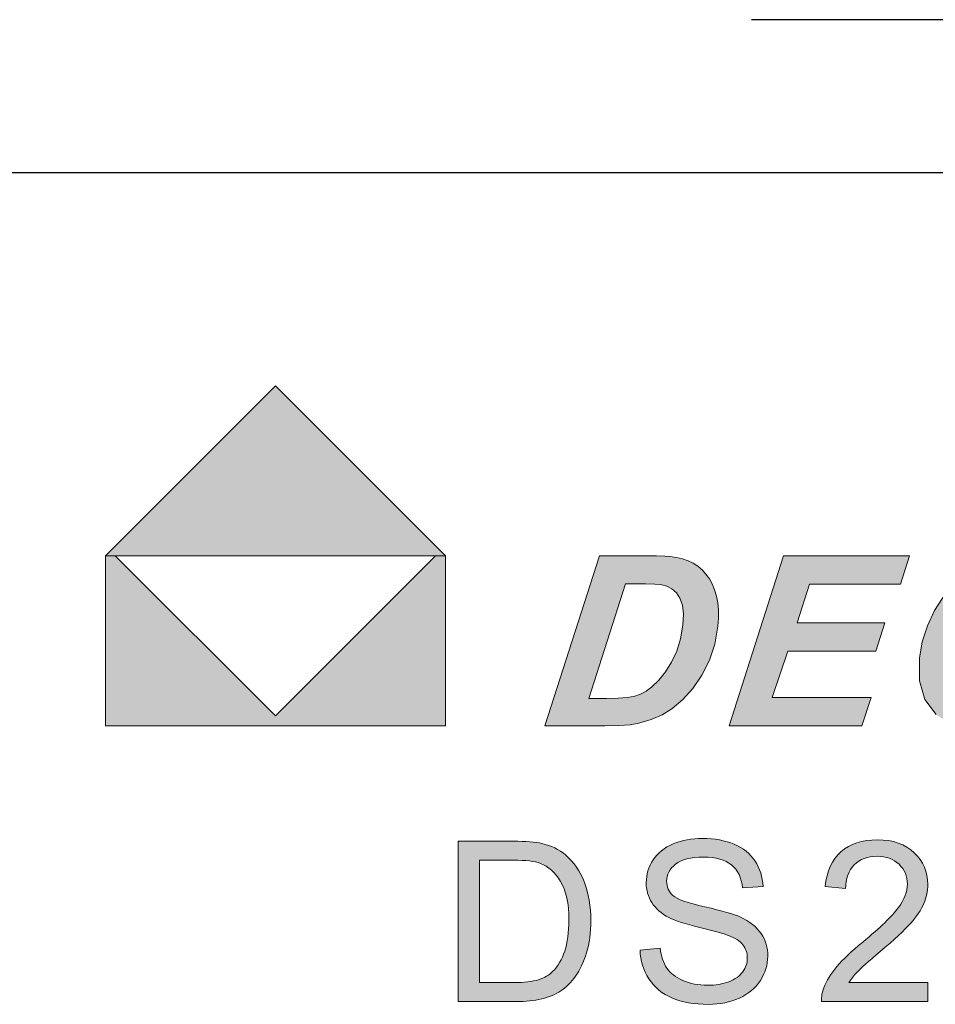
# Model space of a CAD drawing. Header units: inches. Extents: x 2053 to 2350, y -5132 to -4922.
# Tile 7 of 25: x 2265 to 2277, y -5022 to -5009. Entities that reach past the tile are written whole.
import ezdxf

# ---------------------------------------------------------------- set-up
doc = ezdxf.new("R2010")
doc.units = ezdxf.units.IN
doc.header["$MEASUREMENT"] = 0
doc.layers.add('RED', color=1, linetype='Continuous', lineweight=15)

msp = doc.modelspace()

# ---------------------------------------------------------------- hatches: boundary and pattern name
h = msp.add_hatch(color=1)
edge = h.paths.add_edge_path(flags=16)
edge.add_spline(control_points=[(2270.897, -5019.855), (2270.897, -5019.855), (2270.897, -5021.455), (2270.897, -5021.455)], knot_values=[0.9, 0.9, 0.9, 0.9, 1, 1, 1, 1], degree=3, periodic=0)
edge.add_spline(control_points=[(2270.897, -5021.455), (2270.897, -5021.455), (2271.344, -5021.455), (2271.344, -5021.455)], knot_values=[0, 0, 0, 0, 0.1, 0.1, 0.1, 0.1], degree=3, periodic=0)
edge.add_spline(control_points=[(2271.344, -5021.455), (2271.482, -5021.455), (2271.591, -5021.442), (2271.67, -5021.416)], knot_values=[0.1, 0.1, 0.1, 0.1, 0.2, 0.2, 0.2, 0.2], degree=3, periodic=0)
edge.add_spline(control_points=[(2271.67, -5021.416), (2271.748, -5021.39), (2271.811, -5021.354), (2271.857, -5021.307)], knot_values=[0.2, 0.2, 0.2, 0.2, 0.3, 0.3, 0.3, 0.3], degree=3, periodic=0)
edge.add_spline(control_points=[(2271.857, -5021.307), (2271.923, -5021.242), (2271.974, -5021.153), (2272.011, -5021.043)], knot_values=[0.3, 0.3, 0.3, 0.3, 0.4, 0.4, 0.4, 0.4], degree=3, periodic=0)
edge.add_spline(control_points=[(2272.011, -5021.043), (2272.048, -5020.931), (2272.066, -5020.797), (2272.066, -5020.639)], knot_values=[0.4, 0.4, 0.4, 0.4, 0.5, 0.5, 0.5, 0.5], degree=3, periodic=0)
edge.add_spline(control_points=[(2272.066, -5020.639), (2272.066, -5020.42), (2272.03, -5020.252), (2271.958, -5020.134)], knot_values=[0.5, 0.5, 0.5, 0.5, 0.6, 0.6, 0.6, 0.6], degree=3, periodic=0)
edge.add_spline(control_points=[(2271.958, -5020.134), (2271.886, -5020.016), (2271.799, -5019.938), (2271.696, -5019.898)], knot_values=[0.6, 0.6, 0.6, 0.6, 0.7, 0.7, 0.7, 0.7], degree=3, periodic=0)
edge.add_spline(control_points=[(2271.696, -5019.898), (2271.622, -5019.869), (2271.502, -5019.855), (2271.338, -5019.855)], knot_values=[0.7, 0.7, 0.7, 0.7, 0.8, 0.8, 0.8, 0.8], degree=3, periodic=0)
edge.add_spline(control_points=[(2271.338, -5019.855), (2271.338, -5019.855), (2270.897, -5019.855), (2270.897, -5019.855)], knot_values=[0.8, 0.8, 0.8, 0.8, 0.9, 0.9, 0.9, 0.9], degree=3, periodic=0)
edge = h.paths.add_edge_path()
edge.add_spline(control_points=[(2271.376, -5021.702), (2271.376, -5021.702), (2270.62, -5021.702), (2270.62, -5021.702)], knot_values=[0.916667, 0.916667, 0.916667, 0.916667, 1, 1, 1, 1], degree=3, periodic=0)
edge.add_spline(control_points=[(2270.62, -5021.702), (2270.62, -5021.702), (2270.62, -5019.608), (2270.62, -5019.608)], knot_values=[0, 0, 0, 0, 0.083333, 0.083333, 0.083333, 0.083333], degree=3, periodic=0)
edge.add_spline(control_points=[(2270.62, -5019.608), (2270.62, -5019.608), (2271.342, -5019.608), (2271.342, -5019.608)], knot_values=[0.083333, 0.083333, 0.083333, 0.083333, 0.166667, 0.166667, 0.166667, 0.166667], degree=3, periodic=0)
edge.add_spline(control_points=[(2271.342, -5019.608), (2271.504, -5019.608), (2271.629, -5019.618), (2271.714, -5019.638)], knot_values=[0.166667, 0.166667, 0.166667, 0.166667, 0.25, 0.25, 0.25, 0.25], degree=3, periodic=0)
edge.add_spline(control_points=[(2271.714, -5019.638), (2271.834, -5019.665), (2271.937, -5019.715), (2272.022, -5019.787)], knot_values=[0.25, 0.25, 0.25, 0.25, 0.333333, 0.333333, 0.333333, 0.333333], degree=3, periodic=0)
edge.add_spline(control_points=[(2272.022, -5019.787), (2272.132, -5019.881), (2272.215, -5020), (2272.269, -5020.145)], knot_values=[0.333333, 0.333333, 0.333333, 0.333333, 0.416667, 0.416667, 0.416667, 0.416667], degree=3, periodic=0)
edge.add_spline(control_points=[(2272.269, -5020.145), (2272.325, -5020.291), (2272.352, -5020.456), (2272.352, -5020.643)], knot_values=[0.416667, 0.416667, 0.416667, 0.416667, 0.5, 0.5, 0.5, 0.5], degree=3, periodic=0)
edge.add_spline(control_points=[(2272.352, -5020.643), (2272.352, -5020.802), (2272.333, -5020.943), (2272.296, -5021.066)], knot_values=[0.5, 0.5, 0.5, 0.5, 0.583333, 0.583333, 0.583333, 0.583333], degree=3, periodic=0)
edge.add_spline(control_points=[(2272.296, -5021.066), (2272.259, -5021.189), (2272.211, -5021.291), (2272.153, -5021.371)], knot_values=[0.583333, 0.583333, 0.583333, 0.583333, 0.666667, 0.666667, 0.666667, 0.666667], degree=3, periodic=0)
edge.add_spline(control_points=[(2272.153, -5021.371), (2272.095, -5021.452), (2272.031, -5021.515), (2271.962, -5021.561)], knot_values=[0.666667, 0.666667, 0.666667, 0.666667, 0.75, 0.75, 0.75, 0.75], degree=3, periodic=0)
edge.add_spline(control_points=[(2271.962, -5021.561), (2271.893, -5021.607), (2271.81, -5021.642), (2271.712, -5021.666)], knot_values=[0.75, 0.75, 0.75, 0.75, 0.833333, 0.833333, 0.833333, 0.833333], degree=3, periodic=0)
edge.add_spline(control_points=[(2271.712, -5021.666), (2271.615, -5021.69), (2271.502, -5021.702), (2271.376, -5021.702)], knot_values=[0.833333, 0.833333, 0.833333, 0.833333, 0.916667, 0.916667, 0.916667, 0.916667], degree=3, periodic=0)
h = msp.add_hatch(color=1)
edge = h.paths.add_edge_path()
edge.add_spline(control_points=[(2273.11, -5021.405), (2273.038, -5021.295), (2272.999, -5021.169), (2272.996, -5021.029)], knot_values=[0.971429, 0.971429, 0.971429, 0.971429, 1, 1, 1, 1], degree=3, periodic=0)
edge.add_spline(control_points=[(2272.996, -5021.029), (2272.996, -5021.029), (2273.257, -5021.006), (2273.257, -5021.006)], knot_values=[0, 0, 0, 0, 0.028571, 0.028571, 0.028571, 0.028571], degree=3, periodic=0)
edge.add_spline(control_points=[(2273.257, -5021.006), (2273.269, -5021.111), (2273.298, -5021.197), (2273.344, -5021.264)], knot_values=[0.028571, 0.028571, 0.028571, 0.028571, 0.057143, 0.057143, 0.057143, 0.057143], degree=3, periodic=0)
edge.add_spline(control_points=[(2273.344, -5021.264), (2273.389, -5021.331), (2273.459, -5021.385), (2273.554, -5021.427)], knot_values=[0.057143, 0.057143, 0.057143, 0.057143, 0.085714, 0.085714, 0.085714, 0.085714], degree=3, periodic=0)
edge.add_spline(control_points=[(2273.554, -5021.427), (2273.649, -5021.468), (2273.757, -5021.489), (2273.876, -5021.489)], knot_values=[0.085714, 0.085714, 0.085714, 0.085714, 0.114286, 0.114286, 0.114286, 0.114286], degree=3, periodic=0)
edge.add_spline(control_points=[(2273.876, -5021.489), (2273.981, -5021.489), (2274.074, -5021.473), (2274.155, -5021.442)], knot_values=[0.114286, 0.114286, 0.114286, 0.114286, 0.142857, 0.142857, 0.142857, 0.142857], degree=3, periodic=0)
edge.add_spline(control_points=[(2274.155, -5021.442), (2274.236, -5021.41), (2274.297, -5021.367), (2274.336, -5021.313)], knot_values=[0.142857, 0.142857, 0.142857, 0.142857, 0.171429, 0.171429, 0.171429, 0.171429], degree=3, periodic=0)
edge.add_spline(control_points=[(2274.336, -5021.313), (2274.376, -5021.258), (2274.396, -5021.198), (2274.396, -5021.133)], knot_values=[0.171429, 0.171429, 0.171429, 0.171429, 0.2, 0.2, 0.2, 0.2], degree=3, periodic=0)
edge.add_spline(control_points=[(2274.396, -5021.133), (2274.396, -5021.068), (2274.377, -5021.01), (2274.338, -5020.961)], knot_values=[0.2, 0.2, 0.2, 0.2, 0.228571, 0.228571, 0.228571, 0.228571], degree=3, periodic=0)
edge.add_spline(control_points=[(2274.338, -5020.961), (2274.3, -5020.912), (2274.237, -5020.871), (2274.15, -5020.838)], knot_values=[0.228571, 0.228571, 0.228571, 0.228571, 0.257143, 0.257143, 0.257143, 0.257143], degree=3, periodic=0)
edge.add_spline(control_points=[(2274.15, -5020.838), (2274.093, -5020.816), (2273.97, -5020.782), (2273.777, -5020.735)], knot_values=[0.257143, 0.257143, 0.257143, 0.257143, 0.285714, 0.285714, 0.285714, 0.285714], degree=3, periodic=0)
edge.add_spline(control_points=[(2273.777, -5020.735), (2273.585, -5020.689), (2273.45, -5020.646), (2273.373, -5020.605)], knot_values=[0.285714, 0.285714, 0.285714, 0.285714, 0.314286, 0.314286, 0.314286, 0.314286], degree=3, periodic=0)
edge.add_spline(control_points=[(2273.373, -5020.605), (2273.273, -5020.553), (2273.198, -5020.487), (2273.149, -5020.41)], knot_values=[0.314286, 0.314286, 0.314286, 0.314286, 0.342857, 0.342857, 0.342857, 0.342857], degree=3, periodic=0)
edge.add_spline(control_points=[(2273.149, -5020.41), (2273.1, -5020.332), (2273.076, -5020.245), (2273.076, -5020.149)], knot_values=[0.342857, 0.342857, 0.342857, 0.342857, 0.371429, 0.371429, 0.371429, 0.371429], degree=3, periodic=0)
edge.add_spline(control_points=[(2273.076, -5020.149), (2273.076, -5020.044), (2273.106, -5019.944), (2273.165, -5019.853)], knot_values=[0.371429, 0.371429, 0.371429, 0.371429, 0.4, 0.4, 0.4, 0.4], degree=3, periodic=0)
edge.add_spline(control_points=[(2273.165, -5019.853), (2273.225, -5019.761), (2273.313, -5019.691), (2273.428, -5019.643)], knot_values=[0.4, 0.4, 0.4, 0.4, 0.428571, 0.428571, 0.428571, 0.428571], degree=3, periodic=0)
edge.add_spline(control_points=[(2273.428, -5019.643), (2273.544, -5019.596), (2273.672, -5019.572), (2273.812, -5019.572)], knot_values=[0.428571, 0.428571, 0.428571, 0.428571, 0.457143, 0.457143, 0.457143, 0.457143], degree=3, periodic=0)
edge.add_spline(control_points=[(2273.812, -5019.572), (2273.968, -5019.572), (2274.105, -5019.597), (2274.224, -5019.647)], knot_values=[0.457143, 0.457143, 0.457143, 0.457143, 0.485714, 0.485714, 0.485714, 0.485714], degree=3, periodic=0)
edge.add_spline(control_points=[(2274.224, -5019.647), (2274.342, -5019.697), (2274.433, -5019.77), (2274.497, -5019.867)], knot_values=[0.485714, 0.485714, 0.485714, 0.485714, 0.514286, 0.514286, 0.514286, 0.514286], degree=3, periodic=0)
edge.add_spline(control_points=[(2274.497, -5019.867), (2274.561, -5019.964), (2274.595, -5020.075), (2274.601, -5020.198)], knot_values=[0.514286, 0.514286, 0.514286, 0.514286, 0.542857, 0.542857, 0.542857, 0.542857], degree=3, periodic=0)
edge.add_spline(control_points=[(2274.601, -5020.198), (2274.601, -5020.198), (2274.334, -5020.218), (2274.334, -5020.218)], knot_values=[0.542857, 0.542857, 0.542857, 0.542857, 0.571429, 0.571429, 0.571429, 0.571429], degree=3, periodic=0)
edge.add_spline(control_points=[(2274.334, -5020.218), (2274.32, -5020.085), (2274.272, -5019.985), (2274.189, -5019.918)], knot_values=[0.571429, 0.571429, 0.571429, 0.571429, 0.6, 0.6, 0.6, 0.6], degree=3, periodic=0)
edge.add_spline(control_points=[(2274.189, -5019.918), (2274.107, -5019.85), (2273.985, -5019.816), (2273.824, -5019.816)], knot_values=[0.6, 0.6, 0.6, 0.6, 0.628571, 0.628571, 0.628571, 0.628571], degree=3, periodic=0)
edge.add_spline(control_points=[(2273.824, -5019.816), (2273.657, -5019.816), (2273.535, -5019.847), (2273.458, -5019.908)], knot_values=[0.628571, 0.628571, 0.628571, 0.628571, 0.657143, 0.657143, 0.657143, 0.657143], degree=3, periodic=0)
edge.add_spline(control_points=[(2273.458, -5019.908), (2273.381, -5019.97), (2273.343, -5020.044), (2273.342, -5020.13)], knot_values=[0.657143, 0.657143, 0.657143, 0.657143, 0.685714, 0.685714, 0.685714, 0.685714], degree=3, periodic=0)
edge.add_spline(control_points=[(2273.342, -5020.13), (2273.342, -5020.206), (2273.37, -5020.268), (2273.424, -5020.316)], knot_values=[0.685714, 0.685714, 0.685714, 0.685714, 0.714286, 0.714286, 0.714286, 0.714286], degree=3, periodic=0)
edge.add_spline(control_points=[(2273.424, -5020.316), (2273.478, -5020.365), (2273.617, -5020.415), (2273.842, -5020.465)], knot_values=[0.714286, 0.714286, 0.714286, 0.714286, 0.742857, 0.742857, 0.742857, 0.742857], degree=3, periodic=0)
edge.add_spline(control_points=[(2273.842, -5020.465), (2274.067, -5020.516), (2274.222, -5020.561), (2274.305, -5020.599)], knot_values=[0.742857, 0.742857, 0.742857, 0.742857, 0.771429, 0.771429, 0.771429, 0.771429], degree=3, periodic=0)
edge.add_spline(control_points=[(2274.305, -5020.599), (2274.428, -5020.656), (2274.518, -5020.727), (2274.576, -5020.813)], knot_values=[0.771429, 0.771429, 0.771429, 0.771429, 0.8, 0.8, 0.8, 0.8], degree=3, periodic=0)
edge.add_spline(control_points=[(2274.576, -5020.813), (2274.634, -5020.899), (2274.663, -5020.998), (2274.663, -5021.11)], knot_values=[0.8, 0.8, 0.8, 0.8, 0.828571, 0.828571, 0.828571, 0.828571], degree=3, periodic=0)
edge.add_spline(control_points=[(2274.663, -5021.11), (2274.662, -5021.222), (2274.631, -5021.327), (2274.567, -5021.425)], knot_values=[0.828571, 0.828571, 0.828571, 0.828571, 0.857143, 0.857143, 0.857143, 0.857143], degree=3, periodic=0)
edge.add_spline(control_points=[(2274.567, -5021.425), (2274.503, -5021.524), (2274.411, -5021.6), (2274.292, -5021.656)], knot_values=[0.857143, 0.857143, 0.857143, 0.857143, 0.885714, 0.885714, 0.885714, 0.885714], degree=3, periodic=0)
edge.add_spline(control_points=[(2274.292, -5021.656), (2274.172, -5021.71), (2274.038, -5021.738), (2273.889, -5021.738)], knot_values=[0.885714, 0.885714, 0.885714, 0.885714, 0.914286, 0.914286, 0.914286, 0.914286], degree=3, periodic=0)
edge.add_spline(control_points=[(2273.889, -5021.738), (2273.699, -5021.738), (2273.54, -5021.71), (2273.412, -5021.655)], knot_values=[0.914286, 0.914286, 0.914286, 0.914286, 0.942857, 0.942857, 0.942857, 0.942857], degree=3, periodic=0)
edge.add_spline(control_points=[(2273.412, -5021.655), (2273.284, -5021.6), (2273.184, -5021.517), (2273.11, -5021.405)], knot_values=[0.942857, 0.942857, 0.942857, 0.942857, 0.971429, 0.971429, 0.971429, 0.971429], degree=3, periodic=0)
h = msp.add_hatch(color=1)
edge = h.paths.add_edge_path()
edge.add_spline(control_points=[(2275.723, -5021.454), (2275.723, -5021.454), (2276.755, -5021.454), (2276.755, -5021.454)], knot_values=[0.954545, 0.954545, 0.954545, 0.954545, 1, 1, 1, 1], degree=3, periodic=0)
edge.add_spline(control_points=[(2276.755, -5021.454), (2276.755, -5021.454), (2276.755, -5021.702), (2276.755, -5021.702)], knot_values=[0, 0, 0, 0, 0.045455, 0.045455, 0.045455, 0.045455], degree=3, periodic=0)
edge.add_spline(control_points=[(2276.755, -5021.702), (2276.755, -5021.702), (2275.365, -5021.702), (2275.365, -5021.702)], knot_values=[0.045455, 0.045455, 0.045455, 0.045455, 0.090909, 0.090909, 0.090909, 0.090909], degree=3, periodic=0)
edge.add_spline(control_points=[(2275.365, -5021.702), (2275.363, -5021.64), (2275.373, -5021.58), (2275.395, -5021.523)], knot_values=[0.090909, 0.090909, 0.090909, 0.090909, 0.136364, 0.136364, 0.136364, 0.136364], degree=3, periodic=0)
edge.add_spline(control_points=[(2275.395, -5021.523), (2275.43, -5021.428), (2275.487, -5021.335), (2275.565, -5021.243)], knot_values=[0.136364, 0.136364, 0.136364, 0.136364, 0.181818, 0.181818, 0.181818, 0.181818], degree=3, periodic=0)
edge.add_spline(control_points=[(2275.565, -5021.243), (2275.643, -5021.151), (2275.756, -5021.045), (2275.903, -5020.925)], knot_values=[0.181818, 0.181818, 0.181818, 0.181818, 0.227273, 0.227273, 0.227273, 0.227273], degree=3, periodic=0)
edge.add_spline(control_points=[(2275.903, -5020.925), (2276.131, -5020.737), (2276.286, -5020.588), (2276.366, -5020.479)], knot_values=[0.227273, 0.227273, 0.227273, 0.227273, 0.272727, 0.272727, 0.272727, 0.272727], degree=3, periodic=0)
edge.add_spline(control_points=[(2276.366, -5020.479), (2276.447, -5020.369), (2276.487, -5020.265), (2276.487, -5020.168)], knot_values=[0.272727, 0.272727, 0.272727, 0.272727, 0.318182, 0.318182, 0.318182, 0.318182], degree=3, periodic=0)
edge.add_spline(control_points=[(2276.487, -5020.168), (2276.487, -5020.066), (2276.45, -5019.98), (2276.377, -5019.909)], knot_values=[0.318182, 0.318182, 0.318182, 0.318182, 0.363636, 0.363636, 0.363636, 0.363636], degree=3, periodic=0)
edge.add_spline(control_points=[(2276.377, -5019.909), (2276.304, -5019.839), (2276.208, -5019.804), (2276.091, -5019.804)], knot_values=[0.363636, 0.363636, 0.363636, 0.363636, 0.409091, 0.409091, 0.409091, 0.409091], degree=3, periodic=0)
edge.add_spline(control_points=[(2276.091, -5019.804), (2275.966, -5019.804), (2275.867, -5019.841), (2275.793, -5019.916)], knot_values=[0.409091, 0.409091, 0.409091, 0.409091, 0.454545, 0.454545, 0.454545, 0.454545], degree=3, periodic=0)
edge.add_spline(control_points=[(2275.793, -5019.916), (2275.718, -5019.99), (2275.68, -5020.094), (2275.679, -5020.226)], knot_values=[0.454545, 0.454545, 0.454545, 0.454545, 0.5, 0.5, 0.5, 0.5], degree=3, periodic=0)
edge.add_spline(control_points=[(2275.679, -5020.226), (2275.679, -5020.226), (2275.414, -5020.199), (2275.414, -5020.199)], knot_values=[0.5, 0.5, 0.5, 0.5, 0.545455, 0.545455, 0.545455, 0.545455], degree=3, periodic=0)
edge.add_spline(control_points=[(2275.414, -5020.199), (2275.432, -5020), (2275.5, -5019.849), (2275.619, -5019.746)], knot_values=[0.545455, 0.545455, 0.545455, 0.545455, 0.590909, 0.590909, 0.590909, 0.590909], degree=3, periodic=0)
edge.add_spline(control_points=[(2275.619, -5019.746), (2275.737, -5019.642), (2275.897, -5019.59), (2276.097, -5019.59)], knot_values=[0.590909, 0.590909, 0.590909, 0.590909, 0.636364, 0.636364, 0.636364, 0.636364], degree=3, periodic=0)
edge.add_spline(control_points=[(2276.097, -5019.59), (2276.298, -5019.59), (2276.458, -5019.646), (2276.576, -5019.758)], knot_values=[0.636364, 0.636364, 0.636364, 0.636364, 0.681818, 0.681818, 0.681818, 0.681818], degree=3, periodic=0)
edge.add_spline(control_points=[(2276.576, -5019.758), (2276.694, -5019.87), (2276.752, -5020.009), (2276.752, -5020.174), (2276.752, -5020.174), (2276.752, -5020.258), (2276.735, -5020.341), (2276.7, -5020.422)], knot_values=[0.681818, 0.681818, 0.681818, 0.681818, 0.727273, 0.727273, 0.727273, 0.727273, 0.772727, 0.772727, 0.772727, 0.772727], degree=3, periodic=0)
edge.add_spline(control_points=[(2276.7, -5020.422), (2276.666, -5020.504), (2276.609, -5020.589), (2276.529, -5020.679)], knot_values=[0.772727, 0.772727, 0.772727, 0.772727, 0.818182, 0.818182, 0.818182, 0.818182], degree=3, periodic=0)
edge.add_spline(control_points=[(2276.529, -5020.679), (2276.449, -5020.769), (2276.316, -5020.892), (2276.131, -5021.049)], knot_values=[0.818182, 0.818182, 0.818182, 0.818182, 0.863636, 0.863636, 0.863636, 0.863636], degree=3, periodic=0)
edge.add_spline(control_points=[(2276.131, -5021.049), (2275.976, -5021.179), (2275.877, -5021.268), (2275.833, -5021.314)], knot_values=[0.863636, 0.863636, 0.863636, 0.863636, 0.909091, 0.909091, 0.909091, 0.909091], degree=3, periodic=0)
edge.add_spline(control_points=[(2275.833, -5021.314), (2275.789, -5021.36), (2275.752, -5021.407), (2275.723, -5021.454)], knot_values=[0.909091, 0.909091, 0.909091, 0.909091, 0.954545, 0.954545, 0.954545, 0.954545], degree=3, periodic=0)
at = {"layer": 'RED'}
h = msp.add_hatch(color=1, dxfattribs=at)
h.paths.add_polyline_path([(2268.235, -5013.663), (2266.017, -5015.882), (2270.456, -5015.882)])
h.paths.add_polyline_path([(2270.456, -5015.882), (2270.325, -5015.882), (2268.236, -5017.971), (2266.141, -5015.882), (2266.017, -5015.882), (2266.017, -5018.101), (2270.456, -5018.101)])
h = msp.add_hatch(color=256, dxfattribs=at)
h.paths.add_polyline_path([(2273.9, -5016.18), (2273.856, -5016.119), (2273.806, -5016.065), (2273.75, -5016.017), (2273.689, -5015.978), (2273.622, -5015.946), (2273.55, -5015.921), (2273.47, -5015.902), (2273.383, -5015.89), (2273.317, -5015.886), (2273.21, -5015.883), (2273.064, -5015.882), (2272.466, -5015.882), (2271.754, -5018.101), (2272.537, -5018.101), (2272.717, -5018.098), (2272.864, -5018.087), (2272.978, -5018.068), (2273.141, -5018.02), (2273.284, -5017.958), (2273.409, -5017.88), (2273.553, -5017.759), (2273.684, -5017.612), (2273.803, -5017.439), (2273.9, -5017.245), (2273.97, -5017.033), (2274.011, -5016.802), (2274.019, -5016.694), (2274.018, -5016.592), (2274.01, -5016.496), (2273.993, -5016.406), (2273.969, -5016.324), (2273.938, -5016.249)])
h.paths.add_polyline_path([(2273.516, -5016.434), (2273.549, -5016.526), (2273.561, -5016.645), (2273.553, -5016.789), (2273.523, -5016.966), (2273.475, -5017.126), (2273.407, -5017.271), (2273.327, -5017.397), (2273.239, -5017.506), (2273.144, -5017.597), (2273.074, -5017.648), (2273, -5017.686), (2272.925, -5017.713), (2272.832, -5017.731), (2272.709, -5017.741), (2272.557, -5017.744), (2272.325, -5017.744), (2272.804, -5016.249), (2273.068, -5016.249), (2273.189, -5016.252), (2273.281, -5016.261), (2273.345, -5016.276), (2273.412, -5016.311), (2273.469, -5016.364)], flags=16)
h.paths.add_polyline_path([(2274.868, -5015.882), (2274.158, -5018.101), (2275.891, -5018.101), (2276.011, -5017.73), (2274.72, -5017.73), (2274.926, -5017.128), (2276.075, -5017.128), (2276.193, -5016.757), (2275.045, -5016.757), (2275.207, -5016.253), (2276.395, -5016.253), (2276.513, -5015.882)])
h.paths.add_polyline_path([(2278.033, -5015.845), (2277.785, -5015.866), (2277.555, -5015.932), (2277.342, -5016.041), (2277.15, -5016.19), (2276.983, -5016.375), (2276.841, -5016.595), (2276.747, -5016.796), (2276.681, -5017.003), (2276.643, -5017.216), (2276.643, -5017.512), (2276.716, -5017.758), (2276.861, -5017.953), (2277.017, -5018.056), (2277.221, -5018.118), (2277.471, -5018.139), (2277.648, -5018.13), (2277.824, -5018.104), (2278, -5018.061), (2278.167, -5018.004), (2278.318, -5017.94), (2278.452, -5017.868), (2278.758, -5016.916), (2277.765, -5016.916), (2277.646, -5017.287), (2278.213, -5017.287), (2278.108, -5017.617), (2278.024, -5017.654), (2277.932, -5017.687), (2277.83, -5017.716), (2277.726, -5017.739), (2277.624, -5017.753), (2277.525, -5017.758), (2277.376, -5017.743), (2277.257, -5017.698), (2277.167, -5017.624), (2277.108, -5017.518), (2277.081, -5017.38), (2277.086, -5017.21), (2277.118, -5017.025), (2277.172, -5016.85), (2277.249, -5016.685), (2277.344, -5016.538), (2277.453, -5016.419), (2277.577, -5016.329), (2277.712, -5016.265), (2277.851, -5016.227), (2277.996, -5016.214), (2278.114, -5016.224), (2278.215, -5016.256), (2278.3, -5016.309), (2278.367, -5016.383), (2278.417, -5016.477), (2278.449, -5016.592), (2278.88, -5016.544), (2278.835, -5016.334), (2278.752, -5016.16), (2278.63, -5016.023), (2278.469, -5015.924), (2278.27, -5015.864)])
h.paths.add_polyline_path([(2280.435, -5016.216), (2280.529, -5016.244), (2280.6, -5016.291), (2280.649, -5016.356), (2280.678, -5016.437), (2280.688, -5016.535), (2281.127, -5016.515), (2281.113, -5016.326), (2281.052, -5016.163), (2280.946, -5016.027), (2280.795, -5015.926), (2280.601, -5015.865), (2280.362, -5015.845), (2280.124, -5015.865), (2279.921, -5015.926), (2279.754, -5016.029), (2279.626, -5016.163), (2279.541, -5016.318), (2279.499, -5016.494), (2279.495, -5016.596), (2279.508, -5016.69), (2279.536, -5016.774), (2279.579, -5016.849), (2279.634, -5016.913), (2279.702, -5016.968), (2279.79, -5017.022), (2279.909, -5017.085), (2280.058, -5017.155), (2280.2, -5017.223), (2280.299, -5017.277), (2280.355, -5017.317), (2280.395, -5017.366), (2280.417, -5017.422), (2280.419, -5017.484), (2280.4, -5017.556), (2280.359, -5017.62), (2280.297, -5017.678), (2280.212, -5017.722), (2280.101, -5017.749), (2279.964, -5017.758), (2279.805, -5017.745), (2279.686, -5017.705), (2279.608, -5017.639), (2279.579, -5017.576), (2279.566, -5017.483), (2279.568, -5017.359), (2279.131, -5017.382), (2279.121, -5017.525), (2279.134, -5017.656), (2279.167, -5017.776), (2279.227, -5017.882), (2279.316, -5017.971), (2279.434, -5018.043), (2279.576, -5018.096), (2279.738, -5018.128), (2279.919, -5018.139), (2280.178, -5018.116), (2280.401, -5018.047), (2280.589, -5017.931), (2280.735, -5017.783), (2280.831, -5017.616), (2280.877, -5017.429), (2280.877, -5017.281), (2280.839, -5017.151), (2280.765, -5017.04), (2280.673, -5016.965), (2280.52, -5016.876), (2280.307, -5016.772), (2280.165, -5016.704), (2280.062, -5016.646), (2279.998, -5016.598), (2279.962, -5016.553), (2279.943, -5016.501), (2279.941, -5016.441), (2279.957, -5016.377), (2279.991, -5016.321), (2280.041, -5016.273), (2280.111, -5016.236), (2280.204, -5016.214), (2280.319, -5016.206)])
h.paths.add_polyline_path([(2283.111, -5015.873), (2282.858, -5015.845), (2282.659, -5015.858), (2282.471, -5015.9), (2282.296, -5015.97), (2282.134, -5016.063), (2281.989, -5016.176), (2281.859, -5016.309), (2281.746, -5016.461), (2281.648, -5016.63), (2281.567, -5016.816), (2281.519, -5016.959), (2281.483, -5017.098), (2281.462, -5017.231), (2281.456, -5017.372), (2281.47, -5017.512), (2281.503, -5017.651), (2281.561, -5017.782), (2281.647, -5017.899), (2281.762, -5018), (2281.905, -5018.078), (2282.074, -5018.125), (2282.267, -5018.141), (2282.5, -5018.121), (2282.72, -5018.062), (2282.928, -5017.963), (2283.118, -5017.829), (2283.286, -5017.66), (2283.432, -5017.458), (2283.548, -5017.237), (2283.628, -5017.01), (2283.673, -5016.778), (2283.674, -5016.515), (2283.614, -5016.289), (2283.494, -5016.1), (2283.324, -5015.958)])
h.paths.add_polyline_path([(2283.028, -5016.292), (2283.121, -5016.375), (2283.187, -5016.487), (2283.218, -5016.624), (2283.216, -5016.786), (2283.186, -5016.944), (2283.131, -5017.105), (2283.051, -5017.268), (2282.954, -5017.419), (2282.846, -5017.542), (2282.728, -5017.637), (2282.606, -5017.705), (2282.483, -5017.746), (2282.36, -5017.759), (2282.22, -5017.742), (2282.104, -5017.691), (2282.011, -5017.605), (2281.946, -5017.494), (2281.913, -5017.366), (2281.914, -5017.222), (2281.964, -5016.98), (2282.06, -5016.752), (2282.2, -5016.538), (2282.373, -5016.364), (2282.566, -5016.26), (2282.779, -5016.226), (2282.914, -5016.242)], flags=16)
h.paths.add_polyline_path([(2283.817, -5018.101), (2284.243, -5018.101), (2284.72, -5016.61), (2285.154, -5018.101), (2285.579, -5018.101), (2286.289, -5015.882), (2285.866, -5015.882), (2285.39, -5017.367), (2284.954, -5015.882), (2284.527, -5015.882)])

# ---------------------------------------------------------------- linework, layer by layer
at = {"color": 7, "linetype": 'Continuous'}
for p, q in [((2310.45, -5008.881), (2274.45, -5008.881)), ((2291.15, -5010.881), (2264.639, -5010.881))]:
    msp.add_line(p, q, dxfattribs=at)
at = {"layer": 'RED'}
for p, q in [((2268.235, -5013.663), (2266.017, -5015.882)), ((2270.456, -5015.882), (2268.235, -5013.663)), ((2266.017, -5015.882), (2270.456, -5015.882)), ((2268.236, -5017.971), (2266.141, -5015.882)), ((2270.325, -5015.882), (2268.236, -5017.971)), ((2270.456, -5015.882), (2270.456, -5018.101)), ((2266.017, -5018.101), (2270.456, -5018.101))]:
    msp.add_line(p, q, dxfattribs=at)
at = {"layer": 'RED', "color": 1, "linetype": 'Continuous'}
for p, q in [((2266.017, -5015.882), (2266.017, -5018.101)), ((2271.754, -5018.101), (2272.466, -5015.882)), ((2272.466, -5015.882), (2273.064, -5015.882)), ((2273.064, -5015.882), (2273.21, -5015.883)), ((2273.21, -5015.883), (2273.317, -5015.886)), ((2273.317, -5015.886), (2273.383, -5015.89)), ((2274.158, -5018.101), (2274.868, -5015.882)), ((2274.868, -5015.882), (2276.513, -5015.882)), ((2276.513, -5015.882), (2276.395, -5016.253)), ((2266.017, -5015.889), (2266.017, -5018.101)), ((2273.383, -5015.89), (2273.47, -5015.902)), ((2273.47, -5015.902), (2273.55, -5015.921)), ((2273.55, -5015.921), (2273.622, -5015.946)), ((2273.622, -5015.946), (2273.689, -5015.978)), ((2273.689, -5015.978), (2273.75, -5016.017)), ((2273.75, -5016.017), (2273.806, -5016.065)), ((2273.806, -5016.065), (2273.856, -5016.119)), ((2273.856, -5016.119), (2273.9, -5016.18)), ((2272.804, -5016.249), (2272.325, -5017.744)), ((2273.068, -5016.249), (2272.804, -5016.249)), ((2273.189, -5016.252), (2273.068, -5016.249)), ((2273.281, -5016.261), (2273.189, -5016.252)), ((2273.345, -5016.276), (2273.281, -5016.261)), ((2273.9, -5016.18), (2273.938, -5016.249)), ((2273.938, -5016.249), (2273.969, -5016.324)), ((2275.207, -5016.253), (2275.045, -5016.757)), ((2276.395, -5016.253), (2275.207, -5016.253)), ((2273.412, -5016.311), (2273.345, -5016.276)), ((2273.469, -5016.364), (2273.412, -5016.311)), ((2273.516, -5016.434), (2273.469, -5016.364)), ((2273.969, -5016.324), (2273.993, -5016.406)), ((2276.841, -5016.595), (2276.983, -5016.375)), ((2273.549, -5016.526), (2273.516, -5016.434)), ((2273.561, -5016.645), (2273.549, -5016.526)), ((2273.993, -5016.406), (2274.01, -5016.496)), ((2274.01, -5016.496), (2274.018, -5016.592)), ((2273.553, -5016.789), (2273.561, -5016.645)), ((2274.018, -5016.592), (2274.019, -5016.694)), ((2276.747, -5016.796), (2276.841, -5016.595)), ((2274.019, -5016.694), (2274.011, -5016.802)), ((2275.045, -5016.757), (2276.193, -5016.757)), ((2276.193, -5016.757), (2276.075, -5017.128)), ((2273.523, -5016.966), (2273.553, -5016.789)), ((2274.011, -5016.802), (2273.97, -5017.033)), ((2276.681, -5017.003), (2276.747, -5016.796)), ((2273.475, -5017.126), (2273.523, -5016.966)), ((2273.97, -5017.033), (2273.9, -5017.245)), ((2276.643, -5017.216), (2276.681, -5017.003)), ((2273.407, -5017.271), (2273.475, -5017.126)), ((2274.926, -5017.128), (2274.72, -5017.73)), ((2276.075, -5017.128), (2274.926, -5017.128)), ((2273.327, -5017.397), (2273.407, -5017.271)), ((2273.9, -5017.245), (2273.803, -5017.439)), ((2276.643, -5017.512), (2276.643, -5017.216)), ((2273.239, -5017.506), (2273.327, -5017.397)), ((2273.144, -5017.597), (2273.239, -5017.506)), ((2273.803, -5017.439), (2273.684, -5017.612)), ((2276.716, -5017.758), (2276.643, -5017.512)), ((2272.925, -5017.713), (2273, -5017.686)), ((2273, -5017.686), (2273.074, -5017.648)), ((2273.074, -5017.648), (2273.144, -5017.597)), ((2273.684, -5017.612), (2273.553, -5017.759)), ((2272.325, -5017.744), (2272.557, -5017.744)), ((2272.557, -5017.744), (2272.709, -5017.741)), ((2272.709, -5017.741), (2272.832, -5017.731)), ((2272.832, -5017.731), (2272.925, -5017.713)), ((2273.553, -5017.759), (2273.409, -5017.88)), ((2274.72, -5017.73), (2276.011, -5017.73)), ((2276.011, -5017.73), (2275.891, -5018.101)), ((2276.861, -5017.953), (2276.716, -5017.758)), ((2273.409, -5017.88), (2273.284, -5017.958)), ((2272.978, -5018.068), (2272.864, -5018.087)), ((2273.141, -5018.02), (2272.978, -5018.068)), ((2273.284, -5017.958), (2273.141, -5018.02)), ((2272.537, -5018.101), (2271.754, -5018.101)), ((2272.717, -5018.098), (2272.537, -5018.101)), ((2272.864, -5018.087), (2272.717, -5018.098)), ((2275.891, -5018.101), (2274.158, -5018.101))]:
    msp.add_line(p, q, dxfattribs=at)
at = {"layer": 'RED', "color": 1}
for points in [[(2270.62, -5019.608), (2270.62, -5019.608), (2270.902, -5019.608), (2270.902, -5019.608)], [(2270.62, -5021.702), (2270.62, -5021.702), (2270.62, -5019.608), (2270.62, -5019.608)], [(2270.62, -5019.608), (2270.62, -5019.608), (2271.342, -5019.608), (2271.342, -5019.608)], [(2271.342, -5019.608), (2271.504, -5019.608), (2271.629, -5019.618), (2271.714, -5019.638)], [(2273.428, -5019.643), (2273.544, -5019.596), (2273.672, -5019.572), (2273.812, -5019.572)], [(2273.812, -5019.572), (2273.968, -5019.572), (2274.105, -5019.597), (2274.224, -5019.647)], [(2275.619, -5019.746), (2275.737, -5019.642), (2275.897, -5019.59), (2276.097, -5019.59)], [(2276.097, -5019.59), (2276.298, -5019.59), (2276.458, -5019.646), (2276.576, -5019.758)], [(2271.714, -5019.638), (2271.834, -5019.665), (2271.937, -5019.715), (2272.022, -5019.787)], [(2273.165, -5019.853), (2273.225, -5019.761), (2273.313, -5019.691), (2273.428, -5019.643)], [(2274.224, -5019.647), (2274.342, -5019.697), (2274.433, -5019.77), (2274.497, -5019.867)], [(2271.338, -5019.855), (2271.338, -5019.855), (2270.897, -5019.855), (2270.897, -5019.855)], [(2270.897, -5019.855), (2270.897, -5019.855), (2270.897, -5021.455), (2270.897, -5021.455)], [(2271.696, -5019.898), (2271.622, -5019.869), (2271.502, -5019.855), (2271.338, -5019.855)], [(2272.022, -5019.787), (2272.132, -5019.881), (2272.215, -5020), (2272.269, -5020.145)], [(2273.076, -5020.149), (2273.076, -5020.044), (2273.106, -5019.944), (2273.165, -5019.853)], [(2273.824, -5019.816), (2273.657, -5019.816), (2273.535, -5019.847), (2273.458, -5019.908)], [(2274.189, -5019.918), (2274.107, -5019.85), (2273.985, -5019.816), (2273.824, -5019.816)], [(2274.497, -5019.867), (2274.561, -5019.964), (2274.595, -5020.075), (2274.601, -5020.198)], [(2275.414, -5020.199), (2275.432, -5020), (2275.5, -5019.849), (2275.619, -5019.746)], [(2276.091, -5019.804), (2275.966, -5019.804), (2275.867, -5019.841), (2275.793, -5019.916)], [(2276.377, -5019.909), (2276.304, -5019.839), (2276.208, -5019.804), (2276.091, -5019.804)], [(2271.958, -5020.134), (2271.886, -5020.016), (2271.799, -5019.938), (2271.696, -5019.898)], [(2273.458, -5019.908), (2273.381, -5019.97), (2273.343, -5020.044), (2273.342, -5020.13)], [(2274.334, -5020.218), (2274.32, -5020.085), (2274.272, -5019.985), (2274.189, -5019.918)], [(2275.793, -5019.916), (2275.718, -5019.99), (2275.68, -5020.094), (2275.679, -5020.226)], [(2276.487, -5020.168), (2276.487, -5020.066), (2276.45, -5019.98), (2276.377, -5019.909)], [(2273.342, -5020.13), (2273.342, -5020.206), (2273.37, -5020.268), (2273.424, -5020.316)], [(2272.066, -5020.639), (2272.066, -5020.42), (2272.03, -5020.252), (2271.958, -5020.134)], [(2272.269, -5020.145), (2272.325, -5020.291), (2272.352, -5020.456), (2272.352, -5020.643)], [(2273.149, -5020.41), (2273.1, -5020.332), (2273.076, -5020.245), (2273.076, -5020.149)], [(2274.601, -5020.198), (2274.601, -5020.198), (2274.334, -5020.218), (2274.334, -5020.218)], [(2275.679, -5020.226), (2275.679, -5020.226), (2275.414, -5020.199), (2275.414, -5020.199)], [(2276.366, -5020.479), (2276.447, -5020.369), (2276.487, -5020.265), (2276.487, -5020.168)], [(2273.424, -5020.316), (2273.478, -5020.365), (2273.617, -5020.415), (2273.842, -5020.465)], [(2273.373, -5020.605), (2273.273, -5020.553), (2273.198, -5020.487), (2273.149, -5020.41)], [(2273.842, -5020.465), (2274.067, -5020.516), (2274.222, -5020.561), (2274.305, -5020.599)], [(2275.903, -5020.925), (2276.131, -5020.737), (2276.286, -5020.588), (2276.366, -5020.479)], [(2276.7, -5020.422), (2276.666, -5020.504), (2276.609, -5020.589), (2276.529, -5020.679)], [(2272.011, -5021.043), (2272.048, -5020.931), (2272.066, -5020.797), (2272.066, -5020.639)], [(2272.352, -5020.643), (2272.352, -5020.802), (2272.333, -5020.943), (2272.296, -5021.066)], [(2273.777, -5020.735), (2273.585, -5020.689), (2273.45, -5020.646), (2273.373, -5020.605)], [(2274.305, -5020.599), (2274.428, -5020.656), (2274.518, -5020.727), (2274.576, -5020.813)], [(2274.15, -5020.838), (2274.093, -5020.816), (2273.97, -5020.782), (2273.777, -5020.735)], [(2276.529, -5020.679), (2276.449, -5020.769), (2276.316, -5020.892), (2276.131, -5021.049)], [(2274.338, -5020.961), (2274.3, -5020.912), (2274.237, -5020.871), (2274.15, -5020.838)], [(2274.576, -5020.813), (2274.634, -5020.899), (2274.663, -5020.998), (2274.663, -5021.11)], [(2272.996, -5021.029), (2272.996, -5021.029), (2273.257, -5021.006), (2273.257, -5021.006)], [(2273.11, -5021.405), (2273.038, -5021.295), (2272.999, -5021.169), (2272.996, -5021.029)], [(2273.257, -5021.006), (2273.269, -5021.111), (2273.298, -5021.197), (2273.344, -5021.264)], [(2274.396, -5021.133), (2274.396, -5021.068), (2274.377, -5021.01), (2274.338, -5020.961)], [(2275.565, -5021.243), (2275.643, -5021.151), (2275.756, -5021.045), (2275.903, -5020.925)], [(2271.857, -5021.307), (2271.923, -5021.242), (2271.974, -5021.153), (2272.011, -5021.043)], [(2272.296, -5021.066), (2272.259, -5021.189), (2272.211, -5021.291), (2272.153, -5021.371)], [(2274.336, -5021.313), (2274.376, -5021.258), (2274.396, -5021.198), (2274.396, -5021.133)], [(2274.663, -5021.11), (2274.662, -5021.222), (2274.631, -5021.327), (2274.567, -5021.425)], [(2276.131, -5021.049), (2275.976, -5021.179), (2275.877, -5021.268), (2275.833, -5021.314)], [(2273.344, -5021.264), (2273.389, -5021.331), (2273.459, -5021.385), (2273.554, -5021.427)], [(2275.395, -5021.523), (2275.43, -5021.428), (2275.487, -5021.335), (2275.565, -5021.243)], [(2271.67, -5021.416), (2271.748, -5021.39), (2271.811, -5021.354), (2271.857, -5021.307)], [(2272.153, -5021.371), (2272.095, -5021.452), (2272.031, -5021.515), (2271.962, -5021.561)], [(2273.412, -5021.655), (2273.284, -5021.6), (2273.184, -5021.517), (2273.11, -5021.405)], [(2274.155, -5021.442), (2274.236, -5021.41), (2274.297, -5021.367), (2274.336, -5021.313)], [(2275.833, -5021.314), (2275.789, -5021.36), (2275.752, -5021.407), (2275.723, -5021.454)], [(2270.897, -5021.455), (2270.897, -5021.455), (2271.344, -5021.455), (2271.344, -5021.455)], [(2271.344, -5021.455), (2271.482, -5021.455), (2271.591, -5021.442), (2271.67, -5021.416)], [(2273.554, -5021.427), (2273.649, -5021.468), (2273.757, -5021.489), (2273.876, -5021.489)], [(2273.876, -5021.489), (2273.981, -5021.489), (2274.074, -5021.473), (2274.155, -5021.442)], [(2274.567, -5021.425), (2274.503, -5021.524), (2274.411, -5021.6), (2274.292, -5021.656)], [(2275.365, -5021.702), (2275.363, -5021.64), (2275.373, -5021.58), (2275.395, -5021.523)], [(2275.723, -5021.454), (2275.723, -5021.454), (2276.755, -5021.454), (2276.755, -5021.454)], [(2276.755, -5021.454), (2276.755, -5021.454), (2276.755, -5021.702), (2276.755, -5021.702)], [(2271.712, -5021.666), (2271.615, -5021.69), (2271.502, -5021.702), (2271.376, -5021.702)], [(2271.962, -5021.561), (2271.893, -5021.607), (2271.81, -5021.642), (2271.712, -5021.666)], [(2273.889, -5021.738), (2273.699, -5021.738), (2273.54, -5021.71), (2273.412, -5021.655)], [(2274.292, -5021.656), (2274.172, -5021.71), (2274.038, -5021.738), (2273.889, -5021.738)], [(2271.376, -5021.702), (2271.376, -5021.702), (2270.62, -5021.702), (2270.62, -5021.702)], [(2276.755, -5021.702), (2276.755, -5021.702), (2275.365, -5021.702), (2275.365, -5021.702)]]:
    msp.add_open_spline(points, degree=3, dxfattribs=at)
msp.add_open_spline([(2276.576, -5019.758), (2276.694, -5019.87), (2276.752, -5020.009), (2276.752, -5020.174), (2276.752, -5020.174), (2276.752, -5020.258), (2276.735, -5020.341), (2276.7, -5020.422)], degree=3, knots=[0.68181818, 0.68181818, 0.68181818, 0.68181818, 0.72727273, 0.72727273, 0.72727273, 0.72727273, 0.77272727, 0.77272727, 0.77272727, 0.77272727], dxfattribs=at)

doc.saveas('drawing.dxf')
